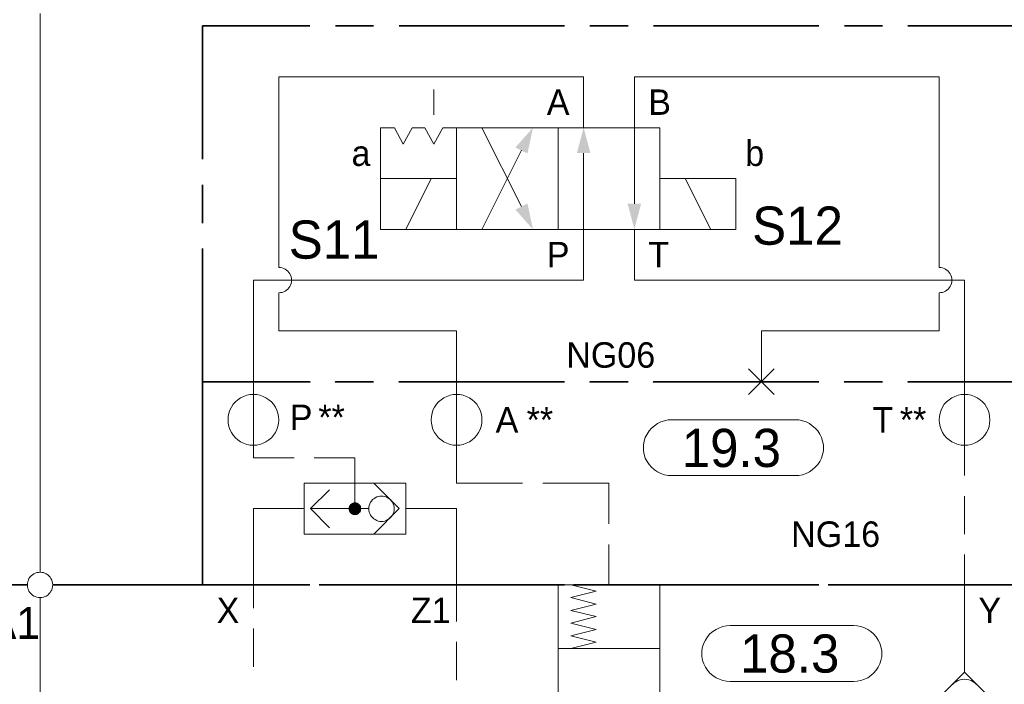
# Model space of a CAD drawing. Header units: millimetres. Extents: x 0 to 203, y 0 to 47.
# Tile 30 of 196: x 14.36 to 17.4, y 18.77 to 20.82. Entities that reach past the tile are written whole.
import ezdxf

# ---------------------------------------------------------------- set-up
doc = ezdxf.new("R2010")
doc.units = ezdxf.units.MM
for name, color, linetype in [('PDF_Geomertry', 7, 'Continuous'), ('PDF_Solid Fills', 7, 'Continuous'), ('PDF_Text', 7, 'Continuous')]:
    doc.layers.add(name, color=color, linetype=linetype)
doc.styles.add('PDF Arial', font='txt')

msp = doc.modelspace()

# ---------------------------------------------------------------- hatches: boundary and pattern name
at = {"layer": 'PDF_Solid Fills', "transparency": 33554559}
for points in [[(15.3938, 19.3104), (15.3743, 19.3124), (15.3751, 19.3151)], [(15.3938, 19.3104), (15.3751, 19.3151), (15.3757, 19.3174)], [(15.3938, 19.3104), (15.3757, 19.3174), (15.3771, 19.3201)], [(15.3938, 19.3104), (15.3771, 19.3201), (15.3785, 19.3221)], [(15.3938, 19.3104), (15.3785, 19.3221), (15.3799, 19.3243)], [(15.3938, 19.3104), (15.3799, 19.3243), (15.3821, 19.3257)], [(15.3938, 19.3104), (15.3821, 19.3257), (15.384, 19.3271)], [(15.3938, 19.3104), (15.384, 19.3271), (15.3868, 19.3285)], [(15.3938, 19.3104), (15.3868, 19.3285), (15.389, 19.329)], [(15.3938, 19.3104), (15.389, 19.329), (15.3918, 19.3299)], [(15.3938, 19.3104), (15.3918, 19.3299), (15.3938, 19.3299)], [(15.3938, 19.3104), (15.3965, 19.3299), (15.3993, 19.329)], [(15.3938, 19.3104), (15.3938, 19.3299), (15.3965, 19.3299)], [(15.3938, 19.3104), (15.3993, 19.329), (15.4015, 19.3285)], [(15.3938, 19.3104), (15.4015, 19.3285), (15.4043, 19.3271)], [(15.3938, 19.3104), (15.4043, 19.3271), (15.4062, 19.3257)], [(15.3938, 19.3104), (15.4062, 19.3257), (15.4076, 19.3243)], [(15.3938, 19.3104), (15.4076, 19.3243), (15.4099, 19.3221)], [(15.3938, 19.3104), (15.4099, 19.3221), (15.4113, 19.3201)], [(15.3938, 19.3104), (15.4113, 19.3201), (15.4126, 19.3174)], [(15.3938, 19.3104), (15.4126, 19.3174), (15.4132, 19.3151)], [(15.3938, 19.3104), (15.4132, 19.3151), (15.4132, 19.3124)], [(15.3938, 19.3104), (15.3743, 19.3104), (15.3743, 19.3124)], [(15.3938, 19.3104), (15.3743, 19.3076), (15.3743, 19.3104)], [(15.3938, 19.3104), (15.3751, 19.3049), (15.3743, 19.3076)], [(15.3938, 19.3104), (15.3757, 19.3026), (15.3751, 19.3049)], [(15.3938, 19.3104), (15.3771, 19.2999), (15.3757, 19.3026)], [(15.3938, 19.3104), (15.3785, 19.2979), (15.3771, 19.2999)], [(15.3938, 19.3104), (15.3799, 19.2965), (15.3785, 19.2979)], [(15.3938, 19.3104), (15.3821, 19.2943), (15.3799, 19.2965)], [(15.3938, 19.3104), (15.384, 19.2929), (15.3821, 19.2943)], [(15.3938, 19.3104), (15.3868, 19.2915), (15.384, 19.2929)], [(15.3938, 19.3104), (15.389, 19.291), (15.3868, 19.2915)], [(15.3938, 19.3104), (15.3918, 19.291), (15.389, 19.291)], [(15.3938, 19.3104), (15.3938, 19.2901), (15.3918, 19.291)], [(15.3938, 19.3104), (15.4132, 19.3124), (15.414, 19.3104)], [(15.3938, 19.3104), (15.3965, 19.291), (15.3938, 19.2901)], [(15.3938, 19.3104), (15.3993, 19.291), (15.3965, 19.291)], [(15.3938, 19.3104), (15.4015, 19.2915), (15.3993, 19.291)], [(15.3938, 19.3104), (15.4043, 19.2929), (15.4015, 19.2915)], [(15.3938, 19.3104), (15.4062, 19.2943), (15.4043, 19.2929)], [(15.3938, 19.3104), (15.4076, 19.2965), (15.4062, 19.2943)], [(15.3938, 19.3104), (15.4099, 19.2979), (15.4076, 19.2965)], [(15.3938, 19.3104), (15.4113, 19.2999), (15.4099, 19.2979)], [(15.3938, 19.3104), (15.4126, 19.3026), (15.4113, 19.2999)], [(15.3938, 19.3104), (15.4132, 19.3049), (15.4126, 19.3026)], [(15.3938, 19.3104), (15.4132, 19.3076), (15.4132, 19.3049)], [(15.3938, 19.3104), (15.414, 19.3104), (15.4132, 19.3076)]]:
    msp.add_hatch(color=256, dxfattribs=at).paths.add_polyline_path(points)

# ---------------------------------------------------------------- linework, layer by layer
at = {"layer": 'PDF_Geomertry', "lineweight": 15}
for points in [[(14.4196, 19.1138), (14.4196, 20.8424)], [(16.1015, 20.4888), (16.1015, 20.6457), (15.1585, 20.6457), (15.1585, 20.0568), (15.1632, 20.0563), (15.1687, 20.0554), (15.1738, 20.0535), (15.1779, 20.0513), (15.1821, 20.0485), (15.1863, 20.0451), (15.1896, 20.041), (15.1924, 20.0368), (15.1946, 20.0326), (15.1965, 20.0276), (15.1974, 20.0221), (15.1974, 20.0174), (15.1974, 20.0124), (15.1965, 20.0068), (15.1946, 20.0021), (15.1924, 19.9979), (15.1896, 19.9938), (15.1863, 19.9896), (15.1821, 19.986), (15.1779, 19.9832), (15.1738, 19.9813), (15.1687, 19.979), (15.1632, 19.9785), (15.1585, 19.9776), (15.1632, 19.9785), (15.1687, 19.979), (15.1738, 19.9813), (15.1779, 19.9832), (15.1821, 19.986), (15.1863, 19.9896), (15.1896, 19.9938), (15.1924, 19.9979), (15.1946, 20.0021), (15.1965, 20.0068), (15.1974, 20.0124), (15.1974, 20.0174), (15.1974, 20.0221), (15.1965, 20.0276), (15.1946, 20.0326), (15.1924, 20.0368), (15.1896, 20.041), (15.1863, 20.0451), (15.1821, 20.0485), (15.1779, 20.0513), (15.1738, 20.0535), (15.1687, 20.0554), (15.1632, 20.0563), (15.1585, 20.0568)], [(17.2015, 20.0568), (17.2015, 20.6457), (16.2585, 20.6457), (16.2585, 20.4888), (16.2585, 20.2535)], [(15.6376, 20.5285), (15.6376, 20.6068)], [(15.7868, 20.4888), (15.909, 20.2451)], [(16.1015, 20.4104), (16.1015, 20.1743), (16.1015, 20.0174), (15.0799, 20.0174), (15.0799, 19.7026), (15.0799, 19.6638), (15.0799, 19.5063), (15.0799, 19.4674), (15.2057, 19.4674)], [(15.7868, 20.1743), (15.909, 20.4188)], [(15.5515, 20.1743), (15.6299, 20.3318)], [(16.4946, 20.1743), (16.4154, 20.3318)], [(16.2585, 20.1743), (16.2585, 20.0174), (17.2799, 20.0174), (17.2799, 19.7026), (17.2799, 19.6638), (17.2799, 19.5063), (17.2799, 19.4124)], [(16.6515, 19.7026), (16.6515, 19.8604), (17.2015, 19.8604), (17.2015, 19.9776), (17.2063, 19.9785), (17.2118, 19.979), (17.2168, 19.9813), (17.221, 19.9832), (17.2257, 19.986), (17.2293, 19.9896), (17.2326, 19.9938), (17.2354, 19.9979), (17.2376, 20.0021), (17.2396, 20.0068), (17.2404, 20.0124), (17.241, 20.0174), (17.2404, 20.0221), (17.2396, 20.0276), (17.2376, 20.0326), (17.2354, 20.0368), (17.2326, 20.041), (17.2293, 20.0451), (17.2257, 20.0485), (17.221, 20.0513), (17.2168, 20.0535), (17.2118, 20.0554), (17.2063, 20.0563), (17.2015, 20.0568), (17.2063, 20.0563), (17.2118, 20.0554), (17.2168, 20.0535), (17.221, 20.0513), (17.2257, 20.0485), (17.2293, 20.0451), (17.2326, 20.041), (17.2354, 20.0368), (17.2376, 20.0326), (17.2396, 20.0276), (17.2404, 20.0221), (17.241, 20.0174), (17.2404, 20.0124), (17.2396, 20.0068), (17.2376, 20.0021), (17.2354, 19.9979), (17.2326, 19.9938), (17.2293, 19.9896), (17.2257, 19.986), (17.221, 19.9832), (17.2168, 19.9813), (17.2118, 19.979), (17.2063, 19.9785), (17.2015, 19.9776)], [(15.1585, 19.9776), (15.1585, 19.8604), (15.7085, 19.8604), (15.7085, 19.7026), (15.7085, 19.6638), (15.7085, 19.5063), (15.7085, 19.3888), (15.9126, 19.3888)], [(16.6118, 19.6638), (16.691, 19.7424)], [(16.691, 19.6638), (16.6118, 19.7424)], [(15.2682, 19.4674), (15.3938, 19.4674), (15.3938, 19.3104)], [(15.4529, 19.2313), (15.5312, 19.3104), (15.4529, 19.3888)], [(15.9757, 19.3888), (16.1799, 19.3888), (16.1799, 19.2632)], [(15.3154, 19.2513), (15.2563, 19.3104), (15.3154, 19.3688)], [(17.2799, 19.3493), (17.2799, 19.2313)], [(15.2368, 19.3104), (15.0799, 19.3104), (15.0799, 19.0743), (15.0799, 19.0026)], [(15.4368, 19.3104), (15.414, 19.3104), (15.2563, 19.3104)], [(15.5515, 19.3104), (15.7085, 19.3104), (15.7085, 19.0743), (15.7085, 18.961)], [(16.1799, 19.1999), (16.1799, 19.0743)], [(17.2799, 19.1688), (17.2799, 19.0743), (17.2799, 18.8346), (17.2799, 18.804)], [(16.1799, 18.4457), (16.0229, 18.6026), (16.0229, 19.0743), (16.3368, 19.0743), (16.3368, 18.6026), (16.5376, 18.6026), (16.9187, 18.6026), (16.9187, 18.4026)], [(16.0618, 19.0743), (16.1404, 19.0549), (16.0618, 19.0354), (16.1404, 19.0151), (16.0618, 18.9957), (16.1404, 18.9763), (16.0618, 18.9563), (16.1404, 18.9368), (16.0618, 18.9174), (16.1404, 18.8971), (16.0618, 18.8776)], [(14.4196, 17.6832), (14.4196, 19.0354)], [(15.0799, 18.9396), (15.0799, 18.8215)], [(15.7085, 18.8979), (15.7085, 18.7799)], [(16.0229, 18.8776), (16.3368, 18.8776)], [(17.1751, 18.6993), (17.2799, 18.804), (17.3849, 18.6993)], [(17.3174, 18.7665), (17.3118, 18.7715), (17.3062, 18.7749), (17.3001, 18.7785), (17.2937, 18.7804), (17.2868, 18.7818), (17.2799, 18.7826), (17.2729, 18.7818), (17.2668, 18.7804), (17.2599, 18.7785), (17.2543, 18.7749), (17.2479, 18.7715), (17.2432, 18.7665)]]:
    msp.add_lwpolyline(points, dxfattribs=at)
at = {"layer": 'PDF_Geomertry', "lineweight": 35}
for points in [[(15.2549, 20.8035), (14.9224, 20.8035), (14.9224, 20.391)], [(15.4515, 20.8035), (15.3335, 20.8035)], [(16.0424, 20.8035), (15.5307, 20.8035)], [(16.239, 20.8035), (16.121, 20.8035)], [(16.8293, 20.8035), (16.3174, 20.8035)], [(17.0265, 20.8035), (16.9085, 20.8035)], [(17.4376, 20.391), (17.4376, 20.8035), (17.1049, 20.8035)], [(14.9224, 20.3124), (14.9224, 20.1938)], [(14.9224, 20.1151), (14.9224, 19.7026), (15.2549, 19.7026), (14.9224, 19.7026), (14.9224, 19.0743), (15.2549, 19.0743)], [(17.4376, 20.1151), (17.4376, 19.7026), (17.1049, 19.7026), (17.4376, 19.7026), (17.4376, 19.0743), (17.1049, 19.0743)], [(13.941, 19.0743), (14.3807, 19.0743)], [(14.459, 19.0743), (15.0085, 19.0743)], [(15.0868, 19.0743), (15.2049, 19.0743)], [(15.2835, 19.0743), (15.7951, 19.0743)], [(15.4515, 19.0743), (15.3335, 19.0743)], [(16.0424, 19.0743), (15.5307, 19.0743)], [(15.8743, 19.0743), (15.9924, 19.0743)], [(16.071, 19.0743), (16.5826, 19.0743)], [(16.239, 19.0743), (16.121, 19.0743)], [(16.8293, 19.0743), (16.3174, 19.0743)], [(16.6618, 19.0743), (16.7799, 19.0743)], [(16.8585, 19.0743), (17.3701, 19.0743)], [(17.0265, 19.0743), (16.9085, 19.0743)]]:
    msp.add_lwpolyline(points, dxfattribs=at)
at = {"layer": 'PDF_Geomertry', "lineweight": 15}
for points in [[(15.7085, 20.3318), (15.7085, 20.4888), (15.6654, 20.4888), (15.6376, 20.4374), (15.6104, 20.4888), (15.571, 20.4888), (15.5432, 20.4374), (15.516, 20.4888), (15.4729, 20.4888), (15.4729, 20.3318)], [(16.0229, 20.4888), (15.7085, 20.4888), (15.7085, 20.1743), (16.0229, 20.1743), (16.0229, 20.4888)], [(16.3368, 20.1743), (16.0229, 20.1743), (16.0229, 20.4888), (16.3368, 20.4888), (16.3368, 20.1743)], [(15.4729, 20.1743), (15.7085, 20.1743), (15.7085, 20.3318), (15.4729, 20.3318), (15.4729, 20.1743)], [(16.3368, 20.1743), (16.5729, 20.1743), (16.5729, 20.3318), (16.3368, 20.3318), (16.3368, 20.1743)], [(15.1585, 19.5854), (15.1576, 19.5951), (15.1557, 19.6054), (15.1521, 19.6151), (15.1479, 19.6243), (15.1424, 19.6332), (15.1354, 19.641), (15.1279, 19.6471), (15.1187, 19.6535), (15.1099, 19.6576), (15.1001, 19.661), (15.0904, 19.6632), (15.0799, 19.6638), (15.0696, 19.6632), (15.059, 19.661), (15.0493, 19.6576), (15.0404, 19.6535), (15.0321, 19.6471), (15.0243, 19.641), (15.0174, 19.6332), (15.0118, 19.6243), (15.0071, 19.6151), (15.0035, 19.6054), (15.0021, 19.5951), (15.0015, 19.5854), (15.0021, 19.5749), (15.0035, 19.5646), (15.0071, 19.5549), (15.0118, 19.5457), (15.0174, 19.5374), (15.0243, 19.5299), (15.0321, 19.5229), (15.0404, 19.5174), (15.0493, 19.5124), (15.059, 19.509), (15.0696, 19.5068), (15.0799, 19.5063), (15.0904, 19.5068), (15.1001, 19.509), (15.1099, 19.5124), (15.1187, 19.5174), (15.1279, 19.5229), (15.1354, 19.5299), (15.1424, 19.5374), (15.1479, 19.5457), (15.1521, 19.5549), (15.1557, 19.5646), (15.1576, 19.5749), (15.1585, 19.5854)], [(15.7868, 19.5854), (15.7863, 19.5951), (15.784, 19.6054), (15.7812, 19.6151), (15.7765, 19.6243), (15.771, 19.6332), (15.764, 19.641), (15.7563, 19.6471), (15.7479, 19.6535), (15.7382, 19.6576), (15.7285, 19.661), (15.7188, 19.6632), (15.7085, 19.6638), (15.6979, 19.6632), (15.6882, 19.661), (15.6785, 19.6576), (15.6687, 19.6535), (15.6604, 19.6471), (15.6529, 19.641), (15.646, 19.6332), (15.6404, 19.6243), (15.6354, 19.6151), (15.6326, 19.6054), (15.6307, 19.5951), (15.6299, 19.5854), (15.6307, 19.5749), (15.6326, 19.5646), (15.6354, 19.5549), (15.6404, 19.5457), (15.646, 19.5374), (15.6529, 19.5299), (15.6604, 19.5229), (15.6687, 19.5174), (15.6785, 19.5124), (15.6882, 19.509), (15.6979, 19.5068), (15.7085, 19.5063), (15.7188, 19.5068), (15.7285, 19.509), (15.7382, 19.5124), (15.7479, 19.5174), (15.7563, 19.5229), (15.764, 19.5299), (15.771, 19.5374), (15.7765, 19.5457), (15.7812, 19.5549), (15.784, 19.5646), (15.7863, 19.5749), (15.7868, 19.5854)], [(17.3585, 19.5854), (17.3576, 19.5951), (17.3562, 19.6054), (17.3529, 19.6151), (17.3479, 19.6243), (17.3424, 19.6332), (17.3354, 19.641), (17.3279, 19.6471), (17.3196, 19.6535), (17.3104, 19.6576), (17.3007, 19.661), (17.2904, 19.6632), (17.2799, 19.6638), (17.2696, 19.6632), (17.2599, 19.661), (17.2501, 19.6576), (17.241, 19.6535), (17.2321, 19.6471), (17.2243, 19.641), (17.2174, 19.6332), (17.2118, 19.6243), (17.2076, 19.6151), (17.2043, 19.6054), (17.2021, 19.5951), (17.2015, 19.5854), (17.2021, 19.5749), (17.2043, 19.5646), (17.2076, 19.5549), (17.2118, 19.5457), (17.2174, 19.5374), (17.2243, 19.5299), (17.2321, 19.5229), (17.241, 19.5174), (17.2501, 19.5124), (17.2599, 19.509), (17.2696, 19.5068), (17.2799, 19.5063), (17.2904, 19.5068), (17.3007, 19.509), (17.3104, 19.5124), (17.3196, 19.5174), (17.3279, 19.5229), (17.3354, 19.5299), (17.3424, 19.5374), (17.3479, 19.5457), (17.3529, 19.5549), (17.3562, 19.5646), (17.3576, 19.5749), (17.3585, 19.5854)], [(16.7557, 19.5854), (16.7674, 19.5846), (16.7785, 19.5818), (16.7896, 19.5785), (16.8001, 19.5735), (16.809, 19.5665), (16.8182, 19.559), (16.8257, 19.5507), (16.8321, 19.541), (16.8376, 19.5304), (16.841, 19.5193), (16.8432, 19.5082), (16.8438, 19.4965), (16.8438, 19.5007), (16.8432, 19.4888), (16.841, 19.4776), (16.8376, 19.4665), (16.8321, 19.4563), (16.8257, 19.4465), (16.8182, 19.4382), (16.809, 19.4304), (16.8001, 19.4243), (16.7896, 19.4188), (16.7785, 19.4151), (16.7674, 19.4132), (16.7557, 19.4124), (16.3743, 19.4124), (16.3626, 19.4132), (16.3515, 19.4151), (16.3404, 19.4188), (16.3299, 19.4243), (16.321, 19.4304), (16.3118, 19.4382), (16.3043, 19.4465), (16.2979, 19.4563), (16.2924, 19.4665), (16.289, 19.4776), (16.2868, 19.4888), (16.2863, 19.5007), (16.2863, 19.4965), (16.2868, 19.5082), (16.289, 19.5193), (16.2924, 19.5304), (16.2979, 19.541), (16.3043, 19.5507), (16.3118, 19.559), (16.321, 19.5665), (16.3299, 19.5735), (16.3404, 19.5785), (16.3515, 19.5818), (16.3626, 19.5846), (16.3743, 19.5854), (16.7557, 19.5854)], [(15.2368, 19.3888), (15.5515, 19.3888), (15.5515, 19.2313), (15.2368, 19.2313), (15.2368, 19.3888)], [(15.5154, 19.3104), (15.5154, 19.3151), (15.514, 19.3201), (15.5126, 19.3249), (15.5099, 19.3299), (15.5071, 19.334), (15.5035, 19.3382), (15.5001, 19.341), (15.496, 19.3443), (15.491, 19.3465), (15.4863, 19.3479), (15.4812, 19.3493), (15.4757, 19.3493), (15.471, 19.3493), (15.466, 19.3479), (15.4613, 19.3465), (15.4563, 19.3443), (15.4521, 19.341), (15.4479, 19.3382), (15.4451, 19.334), (15.4418, 19.3299), (15.4396, 19.3249), (15.4382, 19.3201), (15.4368, 19.3151), (15.4368, 19.3104), (15.4368, 19.3049), (15.4382, 19.2999), (15.4396, 19.2951), (15.4418, 19.2901), (15.4451, 19.286), (15.4479, 19.2826), (15.4521, 19.279), (15.4563, 19.2763), (15.4613, 19.2735), (15.466, 19.2721), (15.471, 19.2707), (15.4757, 19.2707), (15.4812, 19.2707), (15.4863, 19.2721), (15.491, 19.2735), (15.496, 19.2763), (15.5001, 19.279), (15.5035, 19.2826), (15.5071, 19.286), (15.5099, 19.2901), (15.5126, 19.2951), (15.514, 19.2999), (15.5154, 19.3049), (15.5154, 19.3104)], [(14.459, 19.0743), (14.4585, 19.079), (14.4576, 19.0846), (14.4557, 19.0896), (14.4535, 19.0938), (14.4507, 19.0985), (14.4474, 19.1021), (14.4438, 19.1054), (14.439, 19.1082), (14.4349, 19.1104), (14.4299, 19.1124), (14.4251, 19.1132), (14.4196, 19.1138), (14.4146, 19.1132), (14.4099, 19.1124), (14.4049, 19.1104), (14.4001, 19.1082), (14.396, 19.1054), (14.3918, 19.1021), (14.3882, 19.0985), (14.3854, 19.0938), (14.3835, 19.0896), (14.3821, 19.0846), (14.3807, 19.079), (14.3807, 19.0743), (14.3807, 19.0693), (14.3821, 19.0638), (14.3835, 19.059), (14.3854, 19.0549), (14.3882, 19.0507), (14.3918, 19.0465), (14.396, 19.0429), (14.4001, 19.0401), (14.4049, 19.0382), (14.4099, 19.036), (14.4146, 19.0354), (14.4196, 19.0354), (14.4251, 19.0354), (14.4299, 19.036), (14.4349, 19.0382), (14.439, 19.0401), (14.4438, 19.0429), (14.4474, 19.0465), (14.4507, 19.0507), (14.4535, 19.0549), (14.4557, 19.059), (14.4576, 19.0638), (14.4585, 19.0693), (14.459, 19.0743)], [(16.9363, 18.9485), (16.9479, 18.9479), (16.959, 18.9457), (16.9701, 18.9415), (16.9807, 18.9368), (16.9904, 18.9304), (16.9988, 18.9229), (17.0063, 18.9138), (17.0126, 18.904), (17.0182, 18.8938), (17.0215, 18.8832), (17.0238, 18.8715), (17.0243, 18.8604), (17.0243, 18.8638), (17.0238, 18.8526), (17.0215, 18.841), (17.0182, 18.8304), (17.0126, 18.8201), (17.0063, 18.8104), (16.9988, 18.8013), (16.9904, 18.7938), (16.9807, 18.7874), (16.9701, 18.7826), (16.959, 18.7785), (16.9479, 18.7763), (16.9363, 18.7757), (16.5549, 18.7757), (16.5437, 18.7763), (16.5321, 18.7785), (16.5215, 18.7826), (16.5113, 18.7874), (16.5015, 18.7938), (16.4924, 18.8013), (16.4849, 18.8104), (16.4785, 18.8201), (16.4738, 18.8304), (16.4696, 18.841), (16.4674, 18.8526), (16.4668, 18.8638), (16.4668, 18.8604), (16.4674, 18.8715), (16.4696, 18.8832), (16.4738, 18.8938), (16.4785, 18.904), (16.4849, 18.9138), (16.4924, 18.9229), (16.5015, 18.9304), (16.5113, 18.9368), (16.5215, 18.9415), (16.5321, 18.9457), (16.5437, 18.9479), (16.5549, 18.9485), (16.9363, 18.9485)]]:
    msp.add_lwpolyline(points, close=True, dxfattribs=at)
at = {"layer": 'PDF_Geomertry', "lineweight": 35}
for points in [[(15.4515, 19.7026), (15.3335, 19.7026)], [(16.0424, 19.7026), (15.5307, 19.7026)], [(16.239, 19.7026), (16.121, 19.7026)], [(16.8293, 19.7026), (16.3174, 19.7026)], [(17.0265, 19.7026), (16.9085, 19.7026)]]:
    msp.add_lwpolyline(points, close=True, dxfattribs=at)
at = {"layer": 'PDF_Geomertry', "lineweight": 0}
msp.add_lwpolyline([(15.384, 19.3104), (15.384, 19.309), (15.3849, 19.3076), (15.3849, 19.3063), (15.3854, 19.3054), (15.3863, 19.304), (15.3868, 19.3035), (15.3882, 19.3021), (15.389, 19.3013), (15.3904, 19.3013), (15.3918, 19.3007), (15.3932, 19.3007), (15.3938, 19.2999), (15.3951, 19.3007), (15.3965, 19.3007), (15.3979, 19.3013), (15.3988, 19.3013), (15.4001, 19.3021), (15.4007, 19.3035), (15.4021, 19.304), (15.4029, 19.3054), (15.4029, 19.3063), (15.4035, 19.3076), (15.4035, 19.309), (15.4043, 19.3104), (15.4035, 19.311), (15.4035, 19.3124), (15.4029, 19.3138), (15.4029, 19.3151), (15.4021, 19.316), (15.4007, 19.3174), (15.4001, 19.3179), (15.3988, 19.3188), (15.3979, 19.3193), (15.3965, 19.3193), (15.3951, 19.3201), (15.3938, 19.3201), (15.3932, 19.3201), (15.3918, 19.3193), (15.3904, 19.3193), (15.389, 19.3188), (15.3882, 19.3179), (15.3868, 19.3174), (15.3863, 19.316), (15.3854, 19.3151), (15.3849, 19.3138), (15.3849, 19.3124), (15.384, 19.311), (15.384, 19.3104)], close=True, dxfattribs=at)
at = {"layer": 'PDF_Solid Fills', "transparency": 33554559}
for points in [[(15.8904, 20.4276), (15.9279, 20.409), (15.8904, 20.4276), (15.9446, 20.4888)], [(16.0807, 20.4104), (16.1224, 20.4104), (16.0807, 20.4104), (16.1015, 20.4888)], [(15.9279, 20.254), (15.8904, 20.2354), (15.9279, 20.254), (15.9446, 20.1743)], [(16.2793, 20.2535), (16.2376, 20.2535), (16.2793, 20.2535), (16.2585, 20.1743)]]:
    msp.add_solid(points, dxfattribs=at)

# ---------------------------------------------------------------- texts
at = {"layer": 'PDF_Text', "attachment_point": 7, "style": 'PDF Arial'}
for s, insert, char_height in [('A', (15.9876, 20.5285), 0.0787), ('B', (16.3015, 20.5285), 0.0787), ('b', (16.6015, 20.3694), 0.0787), ('a', (15.3835, 20.3694), 0.0787), ('S12', (16.6229, 20.1251), 0.11811), ('S11', (15.189, 20.082), 0.11811), ('P', (15.9876, 20.0568), 0.0787), ('T', (16.3015, 20.0568), 0.0787), ('NG06', (16.0479, 19.7452), 0.07874), ('P', (15.1924, 19.5535), 0.0787), ('**', (15.2807, 19.5535), 0.07874), ('A', (15.8293, 19.5457), 0.0787), ('**', (15.9251, 19.5457), 0.07874), ('T', (16.9951, 19.5457), 0.0787), ('**', (17.0799, 19.5457), 0.07874), ('19.3', (16.4049, 19.4375), 0.11811), ('NG16', (16.7437, 19.191), 0.07874), ('X', (14.966, 18.9563), 0.0787), ('Z1', (15.5668, 18.9563), 0.07874), ('Y', (17.3229, 18.9563), 0.0787), ('A1', (14.2585, 18.9076), 0.09843), ('18.3', (16.5854, 18.8014), 0.11811)]:
    msp.add_mtext(s, dxfattribs=dict(at, insert=insert, char_height=char_height))

doc.saveas('drawing.dxf')
